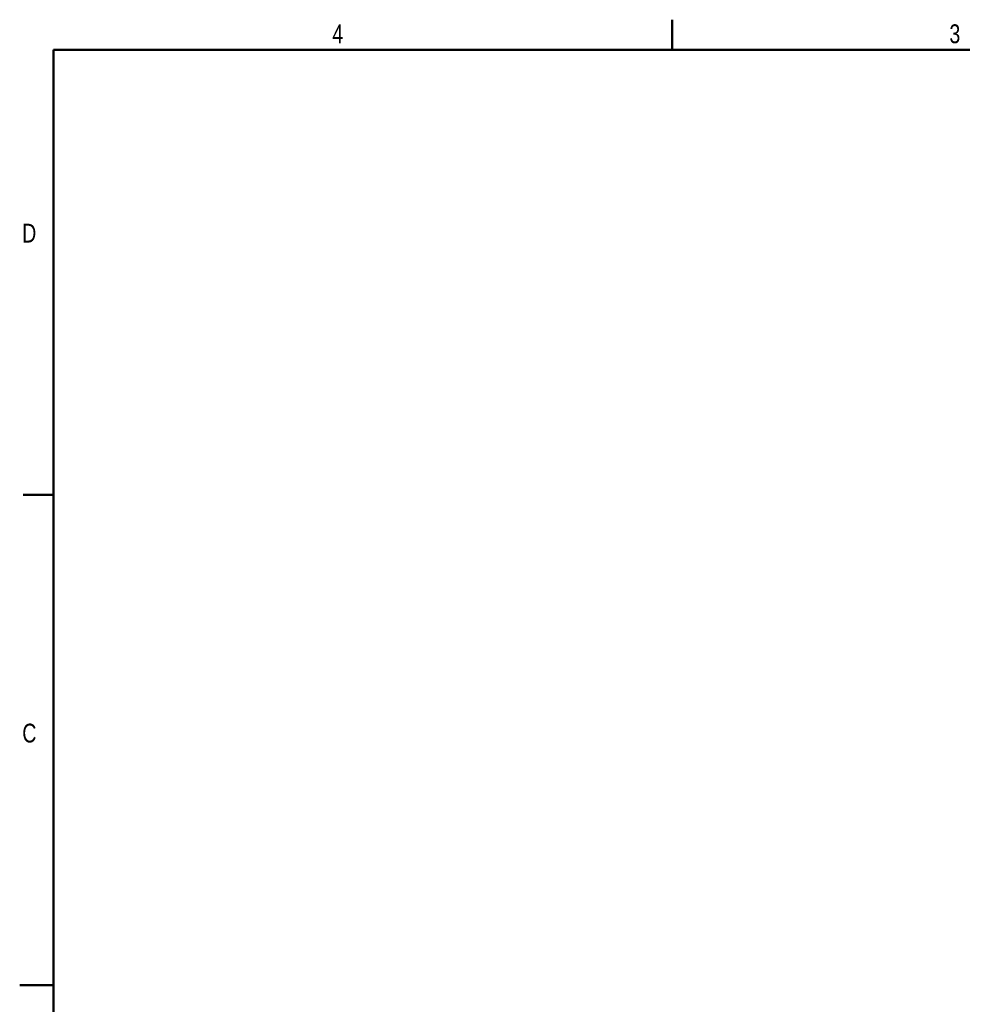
# Model space of a CAD drawing. Header units: inches. Extents: x 0.5 to 21.6, y 0.5 to 16.5.
# Tile 5 of 26: x 0.5 to 8.3, y 8.4 to 16.5. Entities that reach past the tile are written whole.
import ezdxf

# ---------------------------------------------------------------- set-up
doc = ezdxf.new("R2010")
doc.units = ezdxf.units.IN
doc.header["$MEASUREMENT"] = 0
doc.layers.add('2', color=179, linetype='Continuous')
doc.styles.add('SLDTEXTSTYLE0', font='TXT', dxfattribs={"width": 0.773196})

msp = doc.modelspace()

# ---------------------------------------------------------------- linework, layer by layer
at = {"layer": '2', "color": 7, "linetype": 'Continuous', "lineweight": 50}
for p, q in [((5.9, 16.275), (5.9, 16.525)), ((0.775, 16.275), (0.775, 0.775)), ((0.775, 16.275), (21.275, 16.275)), ((0.525, 12.5875), (0.775, 12.5875)), ((0.4955, 8.525), (0.775, 8.525))]:
    msp.add_line(p, q, dxfattribs=at)

# ---------------------------------------------------------------- texts
at = {"layer": '2', "color": 7, "char_height": 0.156, "attachment_point": 2, "style": 'SLDTEXTSTYLE0'}
for s, insert in [('4', (3.1302, 16.4862)), ('D', (0.5746, 14.8341)), ('C', (0.5752, 10.6907))]:
    msp.add_mtext(s, dxfattribs=dict(at, insert=insert))
at = {"layer": '2', "insert": (8.1973, 16.4862), "char_height": 0.156, "attachment_point": 1, "style": 'SLDTEXTSTYLE0'}
msp.add_mtext('3', dxfattribs=at)

doc.saveas('drawing.dxf')
